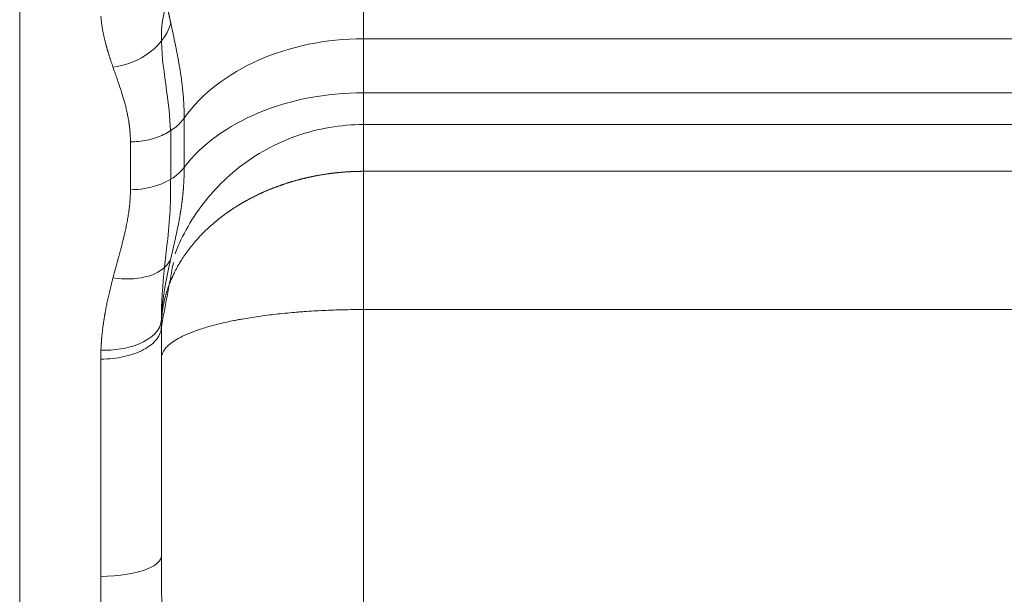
# Model space of a CAD drawing. Header units: millimetres. Extents: x 176 to 9387, y -11044 to -3322.
# Tile 146 of 256: x 8150 to 8199, y -10452 to -10423. Entities that reach past the tile are written whole.
import ezdxf

# ---------------------------------------------------------------- set-up
doc = ezdxf.new("R2010")
doc.units = ezdxf.units.MM
doc.header["$LTSCALE"] = 0.3175
doc.layers.add('1轮廓实线层', color=7, linetype='Continuous', lineweight=18)

msp = doc.modelspace()

# ---------------------------------------------------------------- linework, layer by layer
at = {"layer": '1轮廓实线层'}
for p, q in [((8149.8438, -10516.74404), (8149.8438, -10414.37988)), ((8166.85631, -10420.72932), (8166.85631, -10424.3701)), ((8293.26274, -10424.3701), (8166.85631, -10424.3701)), ((8166.85631, -10424.3701), (8166.85631, -10427.04169)), ((8166.85631, -10427.04169), (8294.62294, -10427.04169)), ((8166.85631, -10428.61464), (8166.85631, -10427.04169)), ((8157.9851, -10428.29094), (8157.9851, -10430.73237)), ((8157.31691, -10428.91545), (8157.31691, -10431.319)), ((8295.42427, -10428.61464), (8166.85631, -10428.61464)), ((8155.32374, -10431.83957), (8155.32374, -10429.4672)), ((8296.60366, -10430.92832), (8166.85631, -10430.92832)), ((8166.85631, -10430.92832), (8166.85631, -10437.7668)), ((8166.85631, -10437.7668), (8166.85631, -10501.99296)), ((8298.35631, -10437.7668), (8166.85631, -10437.7668)), ((8153.85631, -10440.21798), (8153.85631, -10450.97086)), ((8156.85631, -10440.18008), (8156.85631, -10450.15921)), ((8156.85631, -10440.19402), (8156.85631, -10449.94875))]:
    msp.add_line(p, q, dxfattribs=at)
for centre, ratio in [((8166.85631, -10431.65167), 0.72815642), ((8166.85631, -10433.8958), 0.68541099)]:
    msp.add_ellipse(centre, major_axis=(10, 0), ratio=ratio, start_param=1.57079633, end_param=2.66186402, dxfattribs=at)
for points, knots in [([(8156.86256, -10420.72932), (8156.8631, -10420.74173), (8156.86417, -10420.76655), (8156.86602, -10420.80386), (8156.86803, -10420.8412), (8156.87023, -10420.87858), (8156.8726, -10420.91601), (8156.87514, -10420.95347), (8156.87785, -10420.99098), (8156.88073, -10421.02852), (8156.88378, -10421.06609), (8156.88698, -10421.10371), (8156.89035, -10421.14135), (8156.89387, -10421.17904), (8156.89754, -10421.21675), (8156.90137, -10421.2545), (8156.90534, -10421.29228), (8156.90946, -10421.3301), (8156.91372, -10421.36794), (8156.91812, -10421.40582), (8156.92266, -10421.44372), (8156.92733, -10421.48166), (8156.93213, -10421.51962), (8156.93707, -10421.55761), (8156.94213, -10421.59563), (8156.94731, -10421.63368), (8156.95262, -10421.67175), (8156.95804, -10421.70985), (8156.96359, -10421.74797), (8156.96924, -10421.78612), (8156.97501, -10421.8243), (8156.98089, -10421.8625), (8156.98687, -10421.90072), (8156.99296, -10421.93897), (8156.99915, -10421.97724), (8157.00544, -10422.01554), (8157.01183, -10422.05386), (8157.01831, -10422.0922), (8157.02489, -10422.13056), (8157.03155, -10422.16894), (8157.0383, -10422.20735), (8157.04514, -10422.24578), (8157.05206, -10422.28423), (8157.05906, -10422.3227), (8157.06613, -10422.36119), (8157.07329, -10422.3997), (8157.08051, -10422.43823), (8157.08781, -10422.47678), (8157.09518, -10422.51536), (8157.10262, -10422.55395), (8157.11012, -10422.59256), (8157.11768, -10422.63119), (8157.1253, -10422.66985), (8157.13298, -10422.70852), (8157.14072, -10422.74721), (8157.14851, -10422.78592), (8157.15635, -10422.82465), (8157.16424, -10422.8634), (8157.17218, -10422.90217), (8157.18017, -10422.94096), (8157.1882, -10422.97977), (8157.19627, -10423.01859), (8157.20438, -10423.05744), (8157.21253, -10423.0963), (8157.22071, -10423.13519), (8157.22893, -10423.17409), (8157.23718, -10423.21301), (8157.24546, -10423.25196), (8157.25376, -10423.29092), (8157.26209, -10423.3299), (8157.27045, -10423.3689), (8157.27883, -10423.40792), (8157.28722, -10423.44695), (8157.29564, -10423.48601), (8157.30407, -10423.52509), (8157.31252, -10423.56418), (8157.31816, -10423.59027), (8157.32098, -10423.60331)], [0, 0, 0, 0, 0.01376088, 0.02750702, 0.04123852, 0.05495549, 0.06865804, 0.0823463, 0.09602037, 0.10968036, 0.1233264, 0.1369586, 0.15057707, 0.16418193, 0.1777733, 0.1913513, 0.20491606, 0.21846769, 0.23200632, 0.24553206, 0.25904506, 0.27254542, 0.28603329, 0.29950878, 0.31297204, 0.32642319, 0.33986236, 0.35328969, 0.36670532, 0.38010939, 0.39350203, 0.40688338, 0.42025359, 0.4336128, 0.44696115, 0.4602988, 0.47362589, 0.48694258, 0.50024901, 0.51354535, 0.52683174, 0.54010834, 0.55337532, 0.56663284, 0.57988106, 0.59312014, 0.60635026, 0.61957158, 0.63278428, 0.64598852, 0.65918449, 0.67237236, 0.68555231, 0.69872453, 0.71188919, 0.72504648, 0.73819659, 0.75133972, 0.76447604, 0.77760577, 0.79072908, 0.8038462, 0.8169573, 0.8300626, 0.84316231, 0.85625662, 0.86934576, 0.88242992, 0.89550934, 0.90858421, 0.92165477, 0.93472124, 0.94778383, 0.96084277, 0.97389829, 0.98695062, 1, 1, 1, 1]), ([(8156.86031, -10424.47449), (8156.85048, -10423.98541), (8156.88386, -10423.51283), (8157.02397, -10422.91307), (8157.06597, -10422.76893), (8157.11604, -10422.62734)], [0, 0, 0, 0, 0.75585875, 0.75585875, 1, 1, 1, 1]), ([(8154.46038, -10425.77087), (8154.45333, -10425.75029), (8154.43929, -10425.70934), (8154.41859, -10425.64837), (8154.39829, -10425.5881), (8154.37841, -10425.52854), (8154.35893, -10425.46969), (8154.33986, -10425.41154), (8154.3212, -10425.3541), (8154.30295, -10425.29735), (8154.28511, -10425.24129), (8154.26768, -10425.18592), (8154.25066, -10425.13123), (8154.23405, -10425.07723), (8154.21785, -10425.0239), (8154.20206, -10424.97125), (8154.18668, -10424.91926), (8154.17171, -10424.86795), (8154.15715, -10424.8173), (8154.143, -10424.7673), (8154.12926, -10424.71797), (8154.11593, -10424.66928), (8154.10301, -10424.62125), (8154.0905, -10424.57386), (8154.07839, -10424.52712), (8154.06383, -10424.46968), (8154.04708, -10424.40166), (8154.02848, -10424.32319), (8154.01085, -10424.24561), (8153.99417, -10424.16892), (8153.97844, -10424.09311), (8153.96367, -10424.01818), (8153.94986, -10423.94411), (8153.937, -10423.87091), (8153.9251, -10423.79857), (8153.91415, -10423.72708), (8153.90416, -10423.65644), (8153.89513, -10423.58664), (8153.88705, -10423.51767), (8153.87992, -10423.44953), (8153.87377, -10423.38222), (8153.86851, -10423.31571), (8153.86579, -10423.27174), (8153.86444, -10423.24986)], [0, 0, 0, 0, 0.02346026, 0.04669315, 0.06969876, 0.09247719, 0.11502854, 0.13735294, 0.15945047, 0.18132127, 0.20296544, 0.22438311, 0.2455744, 0.26653944, 0.28727837, 0.30779133, 0.32807845, 0.34813988, 0.36797578, 0.38758631, 0.40697162, 0.42613189, 0.44506729, 0.463778, 0.48226421, 0.50052611, 0.53203236, 0.56326715, 0.59423155, 0.62492662, 0.65535347, 0.68551323, 0.71540707, 0.7450362, 0.77440182, 0.80350522, 0.83234768, 0.86093053, 0.88925515, 0.91732294, 0.94513535, 0.97269386, 1, 1, 1, 1]), ([(8157.32098, -10423.60331), (8157.14534, -10424.21311), (8156.33079, -10425.23574), (8155.02108, -10425.70355), (8154.46038, -10425.77087)], [0, 0, 0, 0, 0.57142857, 1, 1, 1, 1]), ([(8157.32098, -10423.60331), (8157.32832, -10423.63721), (8157.34299, -10423.70497), (8157.36507, -10423.80674), (8157.38714, -10423.90854), (8157.40917, -10424.01038), (8157.43115, -10424.11226), (8157.45303, -10424.21419), (8157.4748, -10424.31617), (8157.49642, -10424.41821), (8157.51786, -10424.52031), (8157.53911, -10424.62249), (8157.56013, -10424.72473), (8157.58091, -10424.82706), (8157.60141, -10424.92947), (8157.62162, -10425.03197), (8157.6415, -10425.13456), (8157.66105, -10425.23725), (8157.68024, -10425.34003), (8157.69905, -10425.44292), (8157.71745, -10425.54591), (8157.73544, -10425.64901), (8157.75298, -10425.75222), (8157.77037, -10425.85732), (8157.78752, -10425.96412), (8157.80436, -10426.07246), (8157.82055, -10426.18042), (8157.83607, -10426.28801), (8157.8509, -10426.39525), (8157.86502, -10426.50219), (8157.87843, -10426.60883), (8157.8911, -10426.7152), (8157.90302, -10426.82132), (8157.91417, -10426.92721), (8157.92455, -10427.03289), (8157.93414, -10427.13839), (8157.94293, -10427.24372), (8157.95091, -10427.3489), (8157.95808, -10427.45394), (8157.96442, -10427.55886), (8157.96993, -10427.66368), (8157.9746, -10427.76841), (8157.97843, -10427.87306), (8157.98141, -10427.97766), (8157.98353, -10428.08219), (8157.98486, -10428.18671), (8157.98502, -10428.25616), (8157.9851, -10428.29094)], [0, 0, 0, 0, 0.02167755, 0.04332609, 0.06494855, 0.08654791, 0.10812725, 0.12968972, 0.15123854, 0.17277699, 0.19430845, 0.21583635, 0.23736419, 0.25889556, 0.28043409, 0.3019835, 0.32354756, 0.34513013, 0.3667351, 0.38836645, 0.41002821, 0.43172446, 0.45345936, 0.47523711, 0.49818892, 0.52108267, 0.54392455, 0.56672084, 0.5894779, 0.61220215, 0.6349001, 0.6575783, 0.68024337, 0.70290199, 0.72556091, 0.7482269, 0.7709068, 0.79360749, 0.81633588, 0.83909892, 0.8619036, 0.88475692, 0.90766592, 0.93063765, 0.95367919, 0.97679761, 1, 1, 1, 1]), ([(8157.30571, -10428.92266), (8157.27848, -10428.23557), (8157.20449, -10427.56865), (8157.00341, -10426.08432), (8156.87678, -10425.2786), (8156.85829, -10424.50142), (8156.85804, -10424.48952), (8156.85781, -10424.47763)], [0, 0, 0, 0, 0.43179574, 0.43179574, 0.99129526, 0.99129526, 1, 1, 1, 1]), ([(8155.32374, -10429.4672), (8155.32372, -10429.45513), (8155.32368, -10429.43095), (8155.32332, -10429.39465), (8155.32274, -10429.35824), (8155.32194, -10429.32173), (8155.3209, -10429.2851), (8155.31963, -10429.24837), (8155.31814, -10429.21153), (8155.31641, -10429.17458), (8155.31445, -10429.13752), (8155.31226, -10429.10036), (8155.30985, -10429.0631), (8155.3072, -10429.02573), (8155.30432, -10428.98825), (8155.30121, -10428.95067), (8155.29787, -10428.91299), (8155.2943, -10428.87521), (8155.2905, -10428.83732), (8155.28647, -10428.79933), (8155.28221, -10428.76124), (8155.27772, -10428.72305), (8155.273, -10428.68476), (8155.26805, -10428.64636), (8155.26287, -10428.60787), (8155.25746, -10428.56928), (8155.25181, -10428.5306), (8155.23646, -10428.4292), (8155.20811, -10428.26297), (8155.16147, -10428.03063), (8155.10662, -10427.79178), (8155.02923, -10427.49025), (8154.916, -10427.10486), (8154.80052, -10426.75117), (8154.69456, -10426.44301), (8154.62859, -10426.25351), (8154.56779, -10426.07992), (8154.52764, -10425.96493), (8154.49227, -10425.86338), (8154.47052, -10425.80027), (8154.46038, -10425.77087)], [0, 0, 0, 0, 0.00912059, 0.01827833, 0.02747338, 0.03670591, 0.04597608, 0.05528407, 0.06463003, 0.07401412, 0.08343651, 0.09289734, 0.10239678, 0.11193498, 0.12151208, 0.13112824, 0.1407836, 0.15047831, 0.16021252, 0.16998635, 0.17979997, 0.18965349, 0.19954707, 0.20948083, 0.21945491, 0.22946944, 0.23952456, 0.24962038, 0.3086545, 0.37001903, 0.43373427, 0.49981838, 0.61384914, 0.74998421, 0.79559706, 0.8749871, 0.9118883, 0.94502413, 0.97439466, 1, 1, 1, 1]), ([(8157.9851, -10428.29094), (8157.92216, -10428.37904), (8157.85095, -10428.46401), (8157.69333, -10428.62611), (8157.60691, -10428.70324), (8157.42049, -10428.84823), (8157.32047, -10428.91608), (8157.10871, -10429.04127), (8156.99695, -10429.09859), (8156.76378, -10429.20165), (8156.64236, -10429.24738), (8156.39211, -10429.3264), (8156.26328, -10429.35968), (8156.00059, -10429.41319), (8155.86674, -10429.43341), (8155.59651, -10429.46042), (8155.46013, -10429.4672), (8155.32374, -10429.4672)], [0, 0, 0, 0, 0.125, 0.125, 0.25, 0.25, 0.375, 0.375, 0.5, 0.5, 0.625, 0.625, 0.75, 0.75, 0.875, 0.875, 1, 1, 1, 1]), ([(8166.85631, -10428.61464), (8165.73679, -10428.61464), (8163.47544, -10429.00495), (8160.58281, -10430.61018), (8158.79341, -10432.54887), (8157.91648, -10434.0874), (8157.6213, -10434.7732), (8157.53197, -10435.00383)], [0, 0, 0, 0, 0.2667138, 0.53342759, 0.80014139, 0.93349829, 1, 1, 1, 1]), ([(8166.85631, -10428.61461), (8166.85631, -10428.61466), (8166.85631, -10428.62777), (8166.85631, -10428.68009), (8166.85631, -10428.71928), (8166.85631, -10428.8231), (8166.85631, -10428.88774), (8166.85631, -10429.04143), (8166.85631, -10429.13048), (8166.85631, -10429.33163), (8166.85631, -10429.44371), (8166.85631, -10429.68915), (8166.85631, -10429.8225), (8166.85631, -10430.10836), (8166.85631, -10430.26088), (8166.85631, -10430.58269), (8166.85631, -10430.75198), (8166.85631, -10430.92832)], [0, 0, 0, 0, 0.125, 0.125, 0.25, 0.25, 0.375, 0.375, 0.5, 0.5, 0.625, 0.625, 0.75, 0.75, 0.875, 0.875, 1, 1, 1, 1]), ([(8157.9851, -10430.73237), (8157.69735, -10431.11146), (8156.88302, -10431.66194), (8155.79134, -10431.83957), (8155.32374, -10431.83957)], [0, 0, 0, 0, 0.57142857, 1, 1, 1, 1]), ([(8166.85631, -10430.92832), (8166.83997, -10430.92834), (8166.8073, -10430.92838), (8166.75829, -10430.92868), (8166.70925, -10430.92915), (8166.66018, -10430.92982), (8166.6111, -10430.93069), (8166.562, -10430.93174), (8166.51288, -10430.93299), (8166.46374, -10430.93443), (8166.41458, -10430.93606), (8166.36541, -10430.93789), (8166.31623, -10430.93991), (8166.26704, -10430.94212), (8166.21783, -10430.94452), (8166.16862, -10430.94712), (8166.11939, -10430.94992), (8166.07016, -10430.9529), (8166.02092, -10430.95608), (8165.97168, -10430.95946), (8165.92243, -10430.96303), (8165.87318, -10430.96679), (8165.82393, -10430.97075), (8165.77468, -10430.9749), (8165.72543, -10430.97925), (8165.67619, -10430.98379), (8165.62694, -10430.98852), (8165.57771, -10430.99345), (8165.52847, -10430.99858), (8165.47925, -10431.0039), (8165.43003, -10431.00942), (8165.38083, -10431.01513), (8165.33164, -10431.02104), (8165.28245, -10431.02714), (8165.23329, -10431.03344), (8165.18413, -10431.03994), (8165.135, -10431.04663), (8165.08588, -10431.05351), (8165.03678, -10431.06059), (8164.9877, -10431.06787), (8164.93865, -10431.07534), (8164.88961, -10431.08301), (8164.8406, -10431.09087), (8164.79162, -10431.09893), (8164.74266, -10431.10719), (8164.69373, -10431.11564), (8164.64483, -10431.12429), (8164.59596, -10431.13313), (8164.54712, -10431.14217), (8164.49832, -10431.15141), (8164.44955, -10431.16084), (8164.40082, -10431.17047), (8164.35212, -10431.18029), (8164.30347, -10431.19031), (8164.25485, -10431.20052), (8164.20627, -10431.21093), (8164.15774, -10431.22154), (8164.10925, -10431.23234), (8164.06081, -10431.24334), (8164.01241, -10431.25453), (8163.96406, -10431.26592), (8163.91576, -10431.2775), (8163.86751, -10431.28928), (8163.81932, -10431.30126), (8163.77117, -10431.31343), (8163.72308, -10431.32579), (8163.67505, -10431.33835), (8163.62708, -10431.35111), (8163.57916, -10431.36405), (8163.5313, -10431.3772), (8163.48351, -10431.39054), (8163.43578, -10431.40407), (8163.38811, -10431.4178), (8163.34051, -10431.43172), (8163.29297, -10431.44583), (8163.2455, -10431.46014), (8163.19811, -10431.47464), (8163.15078, -10431.48934), (8163.10353, -10431.50423), (8163.05635, -10431.51931), (8163.00924, -10431.53459), (8162.96221, -10431.55006), (8162.91526, -10431.56572), (8162.86839, -10431.58158), (8162.8216, -10431.59762), (8162.77489, -10431.61386), (8162.72827, -10431.63029), (8162.68173, -10431.64692), (8162.63527, -10431.66373), (8162.58891, -10431.68074), (8162.54263, -10431.69794), (8162.49644, -10431.71532), (8162.45035, -10431.7329), (8162.40434, -10431.75067), (8162.35844, -10431.76863), (8162.31263, -10431.78678), (8162.26691, -10431.80512), (8162.22129, -10431.82365), (8162.17578, -10431.84237), (8162.13036, -10431.86128), (8162.08505, -10431.88037), (8162.03984, -10431.89966), (8161.99474, -10431.91913), (8161.94975, -10431.93879), (8161.90486, -10431.95864), (8161.86008, -10431.97868), (8161.81542, -10431.9989), (8161.77086, -10432.01931), (8161.72642, -10432.0399), (8161.6821, -10432.06068), (8161.63789, -10432.08165), (8161.5938, -10432.1028), (8161.54983, -10432.12414), (8161.50598, -10432.14567), (8161.46226, -10432.16737), (8161.41865, -10432.18926), (8161.37517, -10432.21134), (8161.33182, -10432.2336), (8161.2886, -10432.25604), (8161.2455, -10432.27866), (8161.20254, -10432.30147), (8161.15971, -10432.32445), (8161.11701, -10432.34762), (8161.07444, -10432.37097), (8161.03201, -10432.3945), (8160.98972, -10432.41821), (8160.94757, -10432.4421), (8160.90556, -10432.46617), (8160.86369, -10432.49042), (8160.82196, -10432.51485), (8160.78038, -10432.53946), (8160.73894, -10432.56424), (8160.69765, -10432.5892), (8160.65651, -10432.61434), (8160.61552, -10432.63965), (8160.57468, -10432.66514), (8160.53399, -10432.69081), (8160.49346, -10432.71665), (8160.45308, -10432.74266), (8160.41286, -10432.76885), (8160.37279, -10432.79521), (8160.33289, -10432.82175), (8160.29315, -10432.84845), (8160.25356, -10432.87533), (8160.21415, -10432.90239), (8160.17489, -10432.92961), (8160.13581, -10432.957), (8160.09689, -10432.98456), (8160.05814, -10433.0123), (8160.01956, -10433.0402), (8159.98115, -10433.06827), (8159.94292, -10433.09651), (8159.90485, -10433.12491), (8159.86697, -10433.15348), (8159.82926, -10433.18222), (8159.79173, -10433.21113), (8159.75438, -10433.24019), (8159.71721, -10433.26943), (8159.68023, -10433.29883), (8159.64342, -10433.32839), (8159.6068, -10433.35811), (8159.57037, -10433.388), (8159.38173, -10433.54439), (8159.05029, -10433.84125), (8158.60684, -10434.30157), (8158.19829, -10434.79837), (8157.83109, -10435.33029), (8157.61239, -10435.71751), (8157.50116, -10435.94021), (8157.47778, -10435.98796), (8157.45461, -10436.03627), (8157.43166, -10436.08512), (8157.40895, -10436.13453), (8157.38648, -10436.18448), (8157.36428, -10436.23498), (8157.34234, -10436.28603), (8157.3207, -10436.33762), (8157.29935, -10436.38976), (8157.27832, -10436.44245), (8157.25762, -10436.49567), (8157.23726, -10436.54945), (8157.21726, -10436.60376), (8157.19763, -10436.65861), (8157.17838, -10436.71401), (8157.15954, -10436.76994), (8157.1411, -10436.8264), (8157.1231, -10436.8834), (8157.10554, -10436.94093), (8157.08844, -10436.999), (8157.07181, -10437.05759), (8157.05567, -10437.11671), (8157.04003, -10437.17635), (8157.02492, -10437.23651), (8157.01034, -10437.29719), (8156.99631, -10437.35839), (8156.98285, -10437.42011), (8156.96997, -10437.48233), (8156.9577, -10437.54506), (8156.94603, -10437.6083), (8156.935, -10437.67203), (8156.92462, -10437.73627), (8156.9149, -10437.80099), (8156.90586, -10437.86621), (8156.89752, -10437.93192), (8156.88989, -10437.99811), (8156.88299, -10438.06478), (8156.87684, -10438.13192), (8156.87146, -10438.19953), (8156.86685, -10438.26761), (8156.86305, -10438.33614), (8156.86006, -10438.40514), (8156.85791, -10438.47458), (8156.85656, -10438.54447), (8156.85639, -10438.5912), (8156.85631, -10438.61464)], [0, 0, 0, 0, 0.00305538, 0.00611235, 0.00917092, 0.0122311, 0.01529289, 0.01835631, 0.02142135, 0.02448803, 0.02755635, 0.03062632, 0.03369795, 0.03677124, 0.0398462, 0.04292283, 0.04600115, 0.04908116, 0.05216287, 0.05524628, 0.0583314, 0.06141823, 0.06450679, 0.06759708, 0.07068911, 0.07378288, 0.0768784, 0.07997568, 0.08307472, 0.08617553, 0.08927812, 0.09238249, 0.09548865, 0.09859661, 0.10170637, 0.10481794, 0.10793132, 0.11104653, 0.11416356, 0.11728243, 0.12040314, 0.1235257, 0.12665011, 0.12977638, 0.13290452, 0.13603453, 0.13916642, 0.14230019, 0.14543586, 0.14857342, 0.15171289, 0.15485426, 0.15799755, 0.16114276, 0.1642899, 0.16743898, 0.17058999, 0.17374295, 0.17689786, 0.18005473, 0.18321356, 0.18637436, 0.18953713, 0.19270189, 0.19586863, 0.19903736, 0.20220809, 0.20538083, 0.20855557, 0.21173233, 0.21491111, 0.21809192, 0.22127475, 0.22445963, 0.22764654, 0.23083551, 0.23402653, 0.2372196, 0.24041474, 0.24361195, 0.24681124, 0.2500126, 0.25321605, 0.25642159, 0.25962922, 0.26283896, 0.2660508, 0.26926475, 0.27248082, 0.27569901, 0.27891933, 0.28214177, 0.28536635, 0.28859307, 0.29182194, 0.29505296, 0.29828613, 0.30152146, 0.30475896, 0.30799862, 0.31124046, 0.31448448, 0.31773068, 0.32097907, 0.32422965, 0.32748243, 0.3307374, 0.33399458, 0.33725398, 0.34051558, 0.3437794, 0.34704545, 0.35031372, 0.35358423, 0.35685697, 0.36013194, 0.36340916, 0.36668863, 0.36997035, 0.37325433, 0.37654056, 0.37982905, 0.38311982, 0.38641285, 0.38970816, 0.39300575, 0.39630562, 0.39960777, 0.40291221, 0.40621895, 0.40952798, 0.41283931, 0.41615295, 0.41946889, 0.42278714, 0.42610771, 0.4294306, 0.4327558, 0.43608333, 0.43941318, 0.44274536, 0.44607988, 0.44941674, 0.45275593, 0.45609746, 0.45944134, 0.46278757, 0.46613615, 0.46948709, 0.47284038, 0.47619603, 0.47955404, 0.48291442, 0.48627717, 0.48964229, 0.49300978, 0.49637965, 0.49975189, 0.50312652, 0.50650353, 0.50988293, 0.51326471, 0.51664889, 0.56272568, 0.61026244, 0.6592602, 0.70971812, 0.76163364, 0.76590868, 0.77022419, 0.77458015, 0.77897656, 0.78341341, 0.78789069, 0.79240839, 0.7969665, 0.80156501, 0.80620391, 0.8108832, 0.81560284, 0.82036285, 0.82516321, 0.83000389, 0.83488491, 0.83980623, 0.84476785, 0.84976976, 0.85481195, 0.85989439, 0.86501709, 0.87018002, 0.87538318, 0.88062654, 0.8859101, 0.89123384, 0.89659774, 0.90200181, 0.90744601, 0.91293033, 0.91845477, 0.9240193, 0.92962391, 0.93526859, 0.94095332, 0.94667809, 0.95244287, 0.95824766, 0.96409244, 0.96997719, 0.9759019, 0.98186655, 0.98787113, 0.99391562, 1, 1, 1, 1]), ([(8157.9851, -10430.73237), (8157.98508, -10430.75084), (8157.98504, -10430.78774), (8157.98471, -10430.84293), (8157.98418, -10430.89791), (8157.98343, -10430.95271), (8157.98247, -10431.00731), (8157.9813, -10431.06174), (8157.97991, -10431.11598), (8157.97831, -10431.17006), (8157.97651, -10431.22397), (8157.97448, -10431.27771), (8157.97225, -10431.33131), (8157.96981, -10431.38475), (8157.96716, -10431.43805), (8157.9643, -10431.49122), (8157.96123, -10431.54424), (8157.95796, -10431.59714), (8157.95447, -10431.64992), (8157.95079, -10431.70258), (8157.9469, -10431.75512), (8157.9428, -10431.80756), (8157.9385, -10431.8599), (8157.93401, -10431.91213), (8157.92931, -10431.96427), (8157.92441, -10432.01633), (8157.91932, -10432.0683), (8157.91403, -10432.12019), (8157.90855, -10432.17201), (8157.90287, -10432.22376), (8157.89701, -10432.27545), (8157.89095, -10432.32707), (8157.88471, -10432.37864), (8157.87828, -10432.43016), (8157.87166, -10432.48163), (8157.86487, -10432.53306), (8157.85789, -10432.58445), (8157.85073, -10432.63581), (8157.8434, -10432.68714), (8157.8359, -10432.73844), (8157.82822, -10432.78972), (8157.82037, -10432.84099), (8157.81236, -10432.89224), (8157.80418, -10432.94348), (8157.79584, -10432.99472), (8157.78734, -10433.04596), (8157.77868, -10433.0972), (8157.7626, -10433.19071), (8157.73845, -10433.32596), (8157.70525, -10433.50244), (8157.67068, -10433.67797), (8157.63488, -10433.85279), (8157.59796, -10434.02714), (8157.56007, -10434.20123), (8157.52134, -10434.37528), (8157.48194, -10434.5495), (8157.44202, -10434.72411), (8157.40176, -10434.8993), (8157.36131, -10435.07521), (8157.33443, -10435.1931), (8157.32098, -10435.25211)], [0, 0, 0, 0, 0.01161638, 0.02321077, 0.03478407, 0.04633717, 0.05787094, 0.06938628, 0.08088408, 0.09236521, 0.10383056, 0.11528102, 0.12671746, 0.13814077, 0.14955183, 0.16095152, 0.1723407, 0.18372026, 0.19509107, 0.206454, 0.21780991, 0.22915968, 0.24050417, 0.25184424, 0.26318075, 0.27451455, 0.2858465, 0.29717745, 0.30850825, 0.31983974, 0.33117277, 0.34250816, 0.35384676, 0.36518939, 0.37653688, 0.38789006, 0.39924974, 0.41061674, 0.42199187, 0.43337594, 0.44476974, 0.45617407, 0.46758974, 0.47901751, 0.49045819, 0.50191254, 0.51338135, 0.52486537, 0.5647743, 0.60454701, 0.6442088, 0.68378433, 0.72329753, 0.76277165, 0.80222916, 0.8416918, 0.88118048, 0.92071534, 0.96031569, 1, 1, 1, 1]), ([(8157.01363, -10435.67846), (8157.05673, -10435.27025), (8157.10343, -10434.86716), (8157.26397, -10433.38358), (8157.33808, -10432.33532), (8157.30865, -10431.32403)], [0, 0, 0, 0, 0.26809136, 0.26809136, 1, 1, 1, 1]), ([(8154.46038, -10436.19538), (8154.46697, -10436.17037), (8154.48079, -10436.11784), (8154.50273, -10436.03545), (8154.5268, -10435.94569), (8154.55301, -10435.84861), (8154.58136, -10435.74425), (8154.6241, -10435.58797), (8154.67433, -10435.40504), (8154.72507, -10435.22046), (8154.77586, -10435.03541), (8154.83045, -10434.8332), (8154.8927, -10434.59748), (8154.94885, -10434.37865), (8154.99893, -10434.17649), (8155.05218, -10433.95175), (8155.10713, -10433.70246), (8155.16205, -10433.42684), (8155.20874, -10433.16166), (8155.23921, -10432.95977), (8155.25802, -10432.81767), (8155.26854, -10432.73208), (8155.27814, -10432.64724), (8155.28683, -10432.56316), (8155.29461, -10432.47982), (8155.30147, -10432.39724), (8155.30742, -10432.31539), (8155.31245, -10432.23428), (8155.31657, -10432.15391), (8155.31977, -10432.07427), (8155.32205, -10431.99537), (8155.32348, -10431.91719), (8155.32365, -10431.86538), (8155.32374, -10431.83957)], [0, 0, 0, 0, 0.0166586, 0.03498971, 0.05499337, 0.07666961, 0.10001844, 0.12503989, 0.18178383, 0.22346463, 0.2500823, 0.30746786, 0.36116062, 0.41116248, 0.45747581, 0.50010357, 0.56597878, 0.62961073, 0.69101846, 0.75022318, 0.77032905, 0.79028214, 0.81008348, 0.82973417, 0.84923528, 0.86858794, 0.88779331, 0.90685255, 0.92576687, 0.94453751, 0.96316571, 0.98165277, 1, 1, 1, 1]), ([(8154.46038, -10436.19538), (8155.02108, -10436.28353), (8156.33079, -10436.25228), (8157.14534, -10435.67408), (8157.32098, -10435.25211)], [0, 0, 0, 0, 0.42857143, 1, 1, 1, 1]), ([(8157.32098, -10435.25211), (8157.31494, -10435.27874), (8157.30285, -10435.33202), (8157.28481, -10435.41216), (8157.26685, -10435.49251), (8157.24899, -10435.5731), (8157.23126, -10435.65393), (8157.21367, -10435.73503), (8157.19624, -10435.81641), (8157.17899, -10435.89808), (8157.16195, -10435.98006), (8157.14512, -10436.06237), (8157.12854, -10436.14502), (8157.11223, -10436.22802), (8157.09619, -10436.31139), (8157.08046, -10436.39513), (8157.06506, -10436.47927), (8157.05001, -10436.56381), (8157.03534, -10436.64877), (8157.02106, -10436.73416), (8157.00719, -10436.81999), (8156.99377, -10436.90627), (8156.98082, -10436.99302), (8156.96835, -10437.08023), (8156.9564, -10437.16793), (8156.94499, -10437.25612), (8156.93415, -10437.34481), (8156.92389, -10437.43401), (8156.91425, -10437.52373), (8156.90525, -10437.61398), (8156.89691, -10437.70476), (8156.88927, -10437.79608), (8156.88235, -10437.88795), (8156.87618, -10437.98037), (8156.87079, -10438.07336), (8156.86614, -10438.16689), (8156.86376, -10438.22962), (8156.86256, -10438.26101)], [0, 0, 0, 0, 0.02796661, 0.055948, 0.08394644, 0.11196413, 0.14000321, 0.1680658, 0.19615394, 0.22426967, 0.25241493, 0.28059166, 0.30880172, 0.33704694, 0.36532911, 0.39364997, 0.42201122, 0.45041452, 0.47886148, 0.50735368, 0.53589265, 0.5644799, 0.59311689, 0.62180504, 0.65054574, 0.67934036, 0.70819023, 0.73709664, 0.76606086, 0.79508413, 0.82416768, 0.85331269, 0.88252033, 0.91179176, 0.9411281, 0.97053048, 1, 1, 1, 1]), ([(8153.86444, -10439.78185), (8153.86507, -10439.76545), (8153.86634, -10439.73257), (8153.86852, -10439.68319), (8153.87091, -10439.63363), (8153.87354, -10439.58389), (8153.87638, -10439.53396), (8153.87946, -10439.48386), (8153.88275, -10439.43358), (8153.88628, -10439.38312), (8153.89003, -10439.33249), (8153.894, -10439.28167), (8153.89821, -10439.23068), (8153.90263, -10439.17951), (8153.90728, -10439.12817), (8153.91216, -10439.07665), (8153.91727, -10439.02496), (8153.92259, -10438.97309), (8153.92815, -10438.92105), (8153.93393, -10438.86883), (8153.93994, -10438.81644), (8153.94617, -10438.76388), (8153.95262, -10438.71115), (8153.95931, -10438.65825), (8153.96622, -10438.60518), (8153.97335, -10438.55193), (8153.98071, -10438.49852), (8153.98829, -10438.44494), (8153.9961, -10438.39119), (8154.00414, -10438.33728), (8154.0124, -10438.28319), (8154.02089, -10438.22895), (8154.0296, -10438.17453), (8154.03854, -10438.11995), (8154.04771, -10438.06521), (8154.0571, -10438.0103), (8154.07058, -10437.9331), (8154.08866, -10437.83291), (8154.11197, -10437.70908), (8154.13668, -10437.58289), (8154.16278, -10437.45434), (8154.19028, -10437.32345), (8154.21917, -10437.19024), (8154.24946, -10437.05473), (8154.28114, -10436.91694), (8154.31423, -10436.77688), (8154.3487, -10436.63458), (8154.38458, -10436.49006), (8154.42181, -10436.3433), (8154.44745, -10436.24499), (8154.46038, -10436.19538)], [0, 0, 0, 0, 0.01322702, 0.02651368, 0.03986013, 0.05326657, 0.06673316, 0.08026008, 0.09384749, 0.10749557, 0.12120448, 0.13497438, 0.14880543, 0.1626978, 0.17665163, 0.19066708, 0.20474431, 0.21888346, 0.23308469, 0.24734813, 0.26167394, 0.27606225, 0.29051322, 0.30502697, 0.31960364, 0.33424338, 0.34894631, 0.36371256, 0.37854227, 0.39343556, 0.40839256, 0.4234134, 0.4384982, 0.45364708, 0.46886017, 0.48413758, 0.49947943, 0.53337775, 0.56803958, 0.6034661, 0.63965838, 0.67661748, 0.71434434, 0.75283988, 0.79210496, 0.83214038, 0.87294689, 0.91452522, 0.95687604, 1, 1, 1, 1]), ([(8166.85631, -10437.7668), (8166.52125, -10437.7668), (8166.18914, -10437.77072), (8165.53063, -10437.78613), (8165.20421, -10437.79761), (8164.55703, -10437.82812), (8164.23627, -10437.84714), (8163.83892, -10437.87575), (8163.75963, -10437.88172), (8163.64097, -10437.89104), (8163.60144, -10437.8942), (8163.52266, -10437.90065), (8163.32638, -10437.91704), (8163.13336, -10437.93478), (8162.67622, -10437.97992), (8162.37962, -10438.01341), (8161.80238, -10438.08714), (8161.52175, -10438.12737), (8161.11288, -10438.19285), (8160.97861, -10438.21554), (8160.78028, -10438.25089), (8160.7146, -10438.26291), (8160.58491, -10438.28727), (8160.52085, -10438.29962), (8160.20442, -10438.36222), (8159.96365, -10438.41499), (8159.50608, -10438.52582), (8159.28929, -10438.58389), (8158.87961, -10438.70538), (8158.6867, -10438.76881), (8158.32548, -10438.90125), (8158.16004, -10438.9692), (8157.85826, -10439.10848), (8157.5856, -10439.25116), (8157.37042, -10439.4007), (8157.25417, -10439.49637), (8157.22066, -10439.52523), (8157.18923, -10439.55435), (8157.16874, -10439.57382), (8157.15872, -10439.58359), (8157.10989, -10439.63247), (8157.0748, -10439.67175), (8156.98128, -10439.79019), (8156.93455, -10439.86989), (8156.88768, -10439.99061), (8156.87593, -10440.03104), (8156.86417, -10440.09197), (8156.85975, -10440.12252), (8156.85716, -10440.15828), (8156.85652, -10440.17619), (8156.85638, -10440.18387), (8156.85634, -10440.18772), (8156.85632, -10440.18897), (8156.85631, -10440.1915), (8156.85631, -10440.19276), (8156.85631, -10440.19402)], [0, 0, 0, 0, 0.0625, 0.0625, 0.125, 0.125, 0.1875, 0.1875, 0.203125, 0.203125, 0.2109375, 0.2109375, 0.21875, 0.25, 0.25, 0.3125, 0.3125, 0.375, 0.375, 0.40625, 0.40625, 0.421875, 0.421875, 0.4375, 0.4375, 0.5, 0.5, 0.5625, 0.5625, 0.625, 0.625, 0.6875, 0.6875, 0.75, 0.8125, 0.8125, 0.828125, 0.8359375, 0.8359375, 0.84375, 0.84375, 0.875, 0.875, 0.9375, 0.9375, 0.96875, 0.96875, 0.984375, 0.9921875, 0.99609375, 0.99804687, 0.99804687, 0.99902344, 0.99902344, 1, 1, 1, 1]), ([(8156.86256, -10438.26101), (8156.84556, -10438.74133), (8156.08246, -10439.5473), (8154.52912, -10439.79845), (8153.86444, -10439.78185)], [0, 0, 0, 0, 0.57142857, 1, 1, 1, 1]), ([(8156.85631, -10438.61464), (8156.85631, -10438.71958), (8156.83697, -10438.82451), (8156.76036, -10439.03036), (8156.70308, -10439.13126), (8156.5528, -10439.32516), (8156.4598, -10439.41816), (8156.24163, -10439.59266), (8156.11647, -10439.67417), (8155.83879, -10439.82258), (8155.68627, -10439.88947), (8155.35976, -10440.00607), (8155.18576, -10440.05578), (8154.82295, -10440.13609), (8154.63415, -10440.1667), (8154.249, -10440.20765), (8154.05266, -10440.21798), (8153.85631, -10440.21798)], [0, 0, 0, 0, 0.125, 0.125, 0.25, 0.25, 0.375, 0.375, 0.5, 0.5, 0.625, 0.625, 0.75, 0.75, 0.875, 0.875, 1, 1, 1, 1]), ([(8156.85631, -10449.94875), (8156.85631, -10450.17811), (8156.30777, -10450.71414), (8154.7539, -10450.97086), (8153.85631, -10450.97086)], [0, 0, 0, 0, 0.42857143, 1, 1, 1, 1]), ([(8156.85631, -10449.94875), (8156.85632, -10449.98925), (8156.85634, -10450.07026), (8156.85652, -10450.19182), (8156.85679, -10450.31341), (8156.85718, -10450.43503), (8156.85768, -10450.55668), (8156.85828, -10450.67836), (8156.85898, -10450.80007), (8156.85978, -10450.92181), (8156.86068, -10451.04358), (8156.86168, -10451.16538), (8156.86276, -10451.28722), (8156.86395, -10451.40908), (8156.86522, -10451.53097), (8156.86658, -10451.65289), (8156.86802, -10451.77485), (8156.86955, -10451.89683), (8156.87116, -10452.01885), (8156.87285, -10452.14089), (8156.87462, -10452.26297), (8156.87647, -10452.38507), (8156.87839, -10452.50721), (8156.88038, -10452.62937), (8156.88245, -10452.75157), (8156.88458, -10452.8738), (8156.88678, -10452.99605), (8156.88905, -10453.11834), (8156.89137, -10453.24066), (8156.89376, -10453.36301), (8156.89621, -10453.48539), (8156.89872, -10453.6078), (8156.90129, -10453.73023), (8156.9039, -10453.8527), (8156.90658, -10453.9752), (8156.9093, -10454.09773), (8156.91207, -10454.2203), (8156.91489, -10454.34289), (8156.91775, -10454.46551), (8156.92066, -10454.58816), (8156.92362, -10454.71084), (8156.92661, -10454.83355), (8156.92964, -10454.9563), (8156.93271, -10455.07907), (8156.93582, -10455.20187), (8156.93896, -10455.32471), (8156.94214, -10455.44757), (8156.94534, -10455.57047), (8156.94858, -10455.69339), (8156.95184, -10455.81635), (8156.95513, -10455.93933), (8156.95845, -10456.06235), (8156.96179, -10456.18539), (8156.96515, -10456.30847), (8156.96854, -10456.43158), (8156.97194, -10456.55471), (8156.97537, -10456.67788), (8156.9788, -10456.80108), (8156.98226, -10456.92431), (8156.98573, -10457.04757), (8156.98921, -10457.17086), (8156.9927, -10457.29418), (8156.9962, -10457.41753), (8156.99971, -10457.54091), (8157.00323, -10457.66432), (8157.00675, -10457.78776), (8157.01028, -10457.91123), (8157.01381, -10458.03473), (8157.01735, -10458.15826), (8157.02088, -10458.28182), (8157.02441, -10458.40542), (8157.02795, -10458.52904), (8157.03148, -10458.65269), (8157.035, -10458.77638), (8157.03852, -10458.90009), (8157.04204, -10459.02383), (8157.04554, -10459.14761), (8157.04904, -10459.27141), (8157.05253, -10459.39525), (8157.056, -10459.51912), (8157.05947, -10459.64301), (8157.06292, -10459.76694), (8157.06636, -10459.89089), (8157.06978, -10460.01488), (8157.07319, -10460.1389), (8157.07658, -10460.26295), (8157.07995, -10460.38703), (8157.0833, -10460.51113), (8157.08663, -10460.63527), (8157.08994, -10460.75944), (8157.09323, -10460.88364), (8157.0965, -10461.00787), (8157.09974, -10461.13213), (8157.10295, -10461.25642), (8157.10614, -10461.38074), (8157.1093, -10461.50509), (8157.11244, -10461.62948), (8157.11555, -10461.75389), (8157.11862, -10461.87833), (8157.12167, -10462.0028), (8157.12469, -10462.12731), (8157.12767, -10462.25184), (8157.13062, -10462.3764), (8157.13354, -10462.501), (8157.13642, -10462.62562), (8157.13927, -10462.75028), (8157.14208, -10462.87496), (8157.14486, -10462.99968), (8157.1476, -10463.12442), (8157.1503, -10463.2492), (8157.15296, -10463.37401), (8157.15559, -10463.49884), (8157.15817, -10463.62371), (8157.16071, -10463.74861), (8157.16321, -10463.87354), (8157.16567, -10463.9985), (8157.16809, -10464.12348), (8157.17046, -10464.2485), (8157.17279, -10464.37355), (8157.17508, -10464.49863), (8157.17732, -10464.62374), (8157.17952, -10464.74888), (8157.18167, -10464.87405), (8157.18377, -10464.99925), (8157.18583, -10465.12449), (8157.18784, -10465.24975), (8157.1898, -10465.37504), (8157.19171, -10465.50036), (8157.19357, -10465.62572), (8157.19539, -10465.7511), (8157.19715, -10465.87651), (8157.19887, -10466.00196), (8157.20053, -10466.12743), (8157.20215, -10466.25293), (8157.20371, -10466.37847), (8157.20522, -10466.50404), (8157.20668, -10466.62963), (8157.20809, -10466.75526), (8157.20944, -10466.88091), (8157.21074, -10467.0066), (8157.21199, -10467.13232), (8157.21318, -10467.25806), (8157.21432, -10467.38384), (8157.21541, -10467.50965), (8157.21644, -10467.63549), (8157.21742, -10467.76136), (8157.21834, -10467.88726), (8157.2192, -10468.01319), (8157.22002, -10468.13915), (8157.22077, -10468.26514), (8157.22147, -10468.39116), (8157.22212, -10468.51721), (8157.22271, -10468.64329), (8157.22324, -10468.7694), (8157.22372, -10468.89554), (8157.22414, -10469.02171), (8157.2245, -10469.14792), (8157.22481, -10469.27415), (8157.22506, -10469.40041), (8157.22526, -10469.52671), (8157.22539, -10469.65303), (8157.22548, -10469.77939), (8157.22551, -10469.94307), (8157.22542, -10470.14405), (8157.22511, -10470.38228), (8157.22459, -10470.6204), (8157.22388, -10470.85843), (8157.22296, -10471.09636), (8157.22184, -10471.33419), (8157.22052, -10471.57192), (8157.21901, -10471.80955), (8157.21729, -10472.04708), (8157.21538, -10472.28452), (8157.21327, -10472.52186), (8157.21098, -10472.75909), (8157.20849, -10472.99623), (8157.20581, -10473.23327), (8157.20294, -10473.47022), (8157.19989, -10473.70706), (8157.19666, -10473.9438), (8157.19325, -10474.18045), (8157.18966, -10474.417), (8157.1859, -10474.65345), (8157.18197, -10474.8898), (8157.17787, -10475.12605), (8157.17361, -10475.3622), (8157.16919, -10475.59826), (8157.16462, -10475.83421), (8157.15989, -10476.07007), (8157.15502, -10476.30583), (8157.15, -10476.54149), (8157.14485, -10476.77705), (8157.13956, -10477.01251), (8157.13415, -10477.24788), (8157.12861, -10477.48314), (8157.12295, -10477.71831), (8157.11719, -10477.95338), (8157.11131, -10478.18835), (8157.10533, -10478.42322), (8157.09926, -10478.65799), (8157.0931, -10478.89266), (8157.08685, -10479.12724), (8157.08053, -10479.36172), (8157.07414, -10479.59609), (8157.06769, -10479.83037), (8157.06118, -10480.06455), (8157.05462, -10480.29863), (8157.04802, -10480.53262), (8157.04139, -10480.7665), (8157.03473, -10481.00029), (8157.02805, -10481.23398), (8157.02136, -10481.46757), (8157.01467, -10481.70106), (8157.00799, -10481.93445), (8157.00132, -10482.16774), (8156.99468, -10482.40093), (8156.98806, -10482.63403), (8156.98149, -10482.86703), (8156.97497, -10483.09993), (8156.96852, -10483.33273), (8156.96213, -10483.56543), (8156.95582, -10483.79803), (8156.9496, -10484.03053), (8156.94348, -10484.26294), (8156.93747, -10484.49525), (8156.93158, -10484.72745), (8156.92583, -10484.95956), (8156.92022, -10485.19157), (8156.91476, -10485.42349), (8156.90946, -10485.6553), (8156.90435, -10485.88701), (8156.89942, -10486.11863), (8156.89469, -10486.35015), (8156.89017, -10486.58157), (8156.88588, -10486.81289), (8156.88182, -10487.04411), (8156.87801, -10487.27523), (8156.87446, -10487.50626), (8156.87118, -10487.73718), (8156.8682, -10487.96801), (8156.86551, -10488.19874), (8156.86314, -10488.42937), (8156.86109, -10488.6599), (8156.85938, -10488.89033), (8156.85803, -10489.12067), (8156.85705, -10489.3509), (8156.85642, -10489.58105), (8156.85635, -10489.73435), (8156.85631, -10489.81101)], [0, 0, 0, 0, 0.00312532, 0.00624996, 0.00937395, 0.01249729, 0.01561999, 0.01874206, 0.0218635, 0.02498433, 0.02810456, 0.03122418, 0.03434322, 0.03746168, 0.04057957, 0.04369689, 0.04681366, 0.04992989, 0.05304558, 0.05616075, 0.0592754, 0.06238954, 0.06550318, 0.06861632, 0.07172899, 0.07484118, 0.07795291, 0.08106418, 0.084175, 0.08728539, 0.09039534, 0.09350488, 0.096614, 0.09972272, 0.10283105, 0.10593899, 0.10904656, 0.11215376, 0.1152606, 0.11836709, 0.12147324, 0.12457906, 0.12768456, 0.13078974, 0.13389462, 0.1369992, 0.14010349, 0.14320751, 0.14631126, 0.14941474, 0.15251798, 0.15562097, 0.15872373, 0.16182626, 0.16492858, 0.1680307, 0.17113261, 0.17423434, 0.17733588, 0.18043726, 0.18353847, 0.18663953, 0.18974044, 0.19284122, 0.19594188, 0.19904241, 0.20214284, 0.20524317, 0.20834341, 0.21144357, 0.21454365, 0.21764367, 0.22074364, 0.22384356, 0.22694344, 0.2300433, 0.23314313, 0.23624296, 0.23934279, 0.24244262, 0.24554247, 0.24864235, 0.25174226, 0.25484222, 0.25794222, 0.2610423, 0.26414244, 0.26724266, 0.27034297, 0.27344337, 0.27654389, 0.27964452, 0.28274527, 0.28584616, 0.28894719, 0.29204837, 0.29514971, 0.29825122, 0.3013529, 0.30445478, 0.30755685, 0.31065913, 0.31376161, 0.31686433, 0.31996727, 0.32307046, 0.32617389, 0.32927758, 0.33238154, 0.33548578, 0.3385903, 0.34169512, 0.34480024, 0.34790567, 0.35101142, 0.3541175, 0.35722392, 0.36033069, 0.36343781, 0.3665453, 0.36965317, 0.37276141, 0.37587005, 0.37897909, 0.38208854, 0.38519841, 0.38830871, 0.39141944, 0.39453062, 0.39764225, 0.40075435, 0.40386691, 0.40697996, 0.4100935, 0.41320753, 0.41632208, 0.41943714, 0.42255272, 0.42566884, 0.4287855, 0.43190271, 0.43502048, 0.43813882, 0.44125774, 0.44437724, 0.44749734, 0.45061804, 0.45373936, 0.4568613, 0.45998387, 0.46310707, 0.46623093, 0.46935544, 0.47248062, 0.47560647, 0.47873301, 0.48186023, 0.48498816, 0.48811679, 0.49124615, 0.49437623, 0.49750704, 0.5006386, 0.50654374, 0.5124465, 0.51834694, 0.52424511, 0.53014108, 0.5360349, 0.54192664, 0.54781635, 0.55370409, 0.55958993, 0.56547392, 0.57135612, 0.57723659, 0.58311539, 0.58899259, 0.59486824, 0.6007424, 0.60661513, 0.61248649, 0.61835655, 0.62422536, 0.63009298, 0.63595947, 0.6418249, 0.64768932, 0.65355279, 0.65941538, 0.66527715, 0.67113814, 0.67699844, 0.68285809, 0.68871716, 0.6945757, 0.70043378, 0.70629146, 0.7121488, 0.71800586, 0.7238627, 0.72971938, 0.73557596, 0.7414325, 0.74728906, 0.75314571, 0.7590025, 0.7648595, 0.77071676, 0.77657434, 0.78243232, 0.78829074, 0.79414966, 0.80000915, 0.80586928, 0.81173009, 0.81759165, 0.82345402, 0.82931726, 0.83518143, 0.84104659, 0.8469128, 0.85278012, 0.85864862, 0.86451835, 0.87038937, 0.87626174, 0.88213552, 0.88801078, 0.89388757, 0.89976595, 0.90564599, 0.91152774, 0.91741126, 0.92329661, 0.92918385, 0.93507305, 0.94096426, 0.94685753, 0.95275294, 0.95865054, 0.96455038, 0.97045254, 0.97635706, 0.98226401, 0.98817344, 0.99408542, 1, 1, 1, 1]), ([(8153.85631, -10450.97086), (8153.85631, -10454.41789), (8154.23608, -10461.61743), (8154.43739, -10472.67745), (8154.00894, -10481.79117), (8153.85631, -10487.06538), (8153.85631, -10488.7889)], [0, 0, 0, 0, 0.28571429, 0.57142857, 0.85714286, 1, 1, 1, 1])]:
    msp.add_open_spline(points, degree=3, knots=knots, dxfattribs=at)
for points, degree in [([(8156.8581, -10438.32389), (8156.85075, -10437.42464), (8156.92449, -10436.54034), (8157.01459, -10435.67758)], 3), ([(8156.85631, -10438.61464), (8157.45078, -10435.43459)], 1), ([(8153.85631, -10440.21798), (8153.85631, -10440.07256), (8153.85902, -10439.92718), (8153.86444, -10439.78185)], 3)]:
    msp.add_open_spline(points, degree=degree, dxfattribs=at)
msp.add_rational_spline([(8156.85631, -10438.61464), (8156.85631, -10439.13682), (8156.85631, -10439.66332), (8156.85631, -10440.19402)], [1, 0.999930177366, 0.999930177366, 1], degree=3, dxfattribs=at)

doc.saveas('drawing.dxf')
